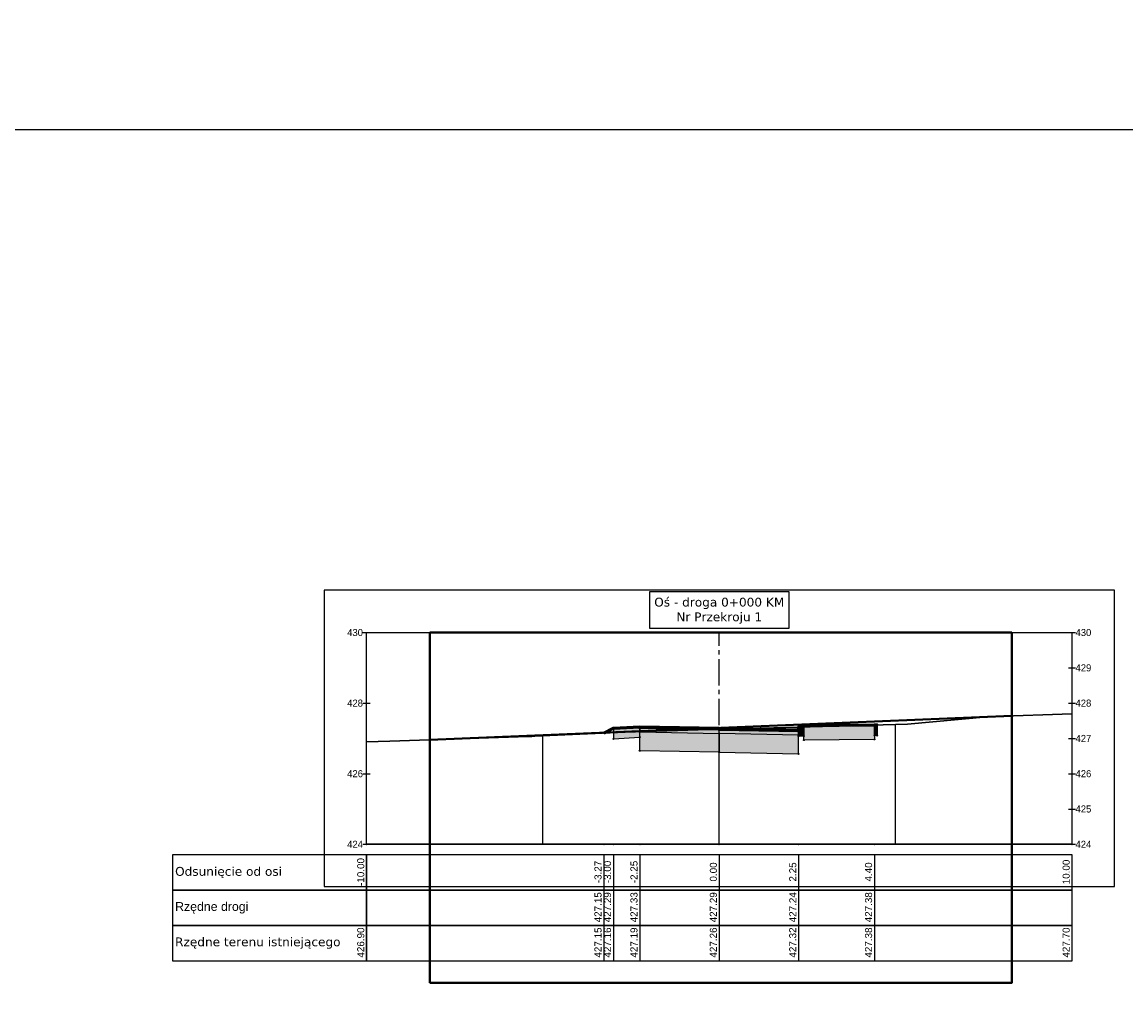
# Model space of a CAD drawing. Header units: metres. Extents: x 7331444 to 14836576, y 5479641 to 11132379.
# Tile 38 of 53: x 7418630 to 7418662, y 5566302 to 5566329. Entities that reach past the tile are written whole.
import ezdxf

# ---------------------------------------------------------------- set-up
doc = ezdxf.new("R2010")
doc.units = ezdxf.units.M
doc.linetypes.add('CENTER2', pattern=[1.125, 0.75, -0.125, 0.125, -0.125])
for name, color, linetype in [('C-DROGI-PRZEKROJE', 7, 'Continuous'), ('C-DROGI-PRZEKROJE-WIDOKI', 7, 'Continuous'), ('C-DROGI-PRZEKROJE-WIDOKI-ETYKIETY', 7, 'Continuous')]:
    doc.layers.add(name, color=color, linetype=linetype)

# ---------------------------------------------------------------- blocks, each defined once
blk = doc.blocks.new('*U808')
at = {"layer": 'C-DROGI-PRZEKROJE-WIDOKI', "color": 3, "linetype": 'Continuous', "lineweight": -3}
for p, q in [((11.2, 7.2), (-11.2, 7.2)), ((-11.2, 7.2), (-11.2, -1.2)), ((11.2, -1.2), (11.2, 7.2)), ((-11.2, -1.2), (11.2, -1.2))]:
    blk.add_line(p, q, dxfattribs=at)
at = {"layer": 'C-DROGI-PRZEKROJE-WIDOKI', "color": 7, "linetype": 'Continuous', "lineweight": -3}
for p, q in [((-10.1, 6), (-9.9, 6)), ((-10, 0), (-10, 6)), ((-10, 6), (10, 6)), ((9.9, 6), (10.1, 6)), ((10, 0), (10, 6)), ((9.9, 5), (10.1, 5)), ((-10.1, 4), (-9.9, 4)), ((9.9, 4), (10.1, 4)), ((9.9, 3), (10.1, 3)), ((-10.1, 2), (-9.9, 2)), ((9.9, 2), (10.1, 2)), ((9.9, 1), (10.1, 1)), ((-10.1, 0), (-9.9, 0)), ((9.9, 0), (10.1, 0))]:
    blk.add_line(p, q, dxfattribs=at)
at = {"layer": 'C-DROGI-PRZEKROJE-WIDOKI', "color": 7, "linetype": 'CENTER2', "lineweight": -3}
blk.add_line((0, 0), (0, 6), dxfattribs=at)
at = {"layer": 'C-DROGI-PRZEKROJE-WIDOKI', "color": 9, "linetype": 'Continuous', "lineweight": -3}
for p, q in [((10, 0), (10, 3.699)), ((0, 0), (0, 3.287)), ((0, 0), (0, 3.287)), ((5, 0), (5, 3.398)), ((-10, 0), (-10, 2.904)), ((-5, 0), (-5, 3.075))]:
    blk.add_line(p, q, dxfattribs=at)
at = {"layer": 'C-DROGI-PRZEKROJE-WIDOKI', "color": 7, "linetype": 'Continuous', "lineweight": 30}
blk.add_line((-10, 0), (10, 0), dxfattribs=at)
at = {"layer": 'C-DROGI-PRZEKROJE-WIDOKI', "color": 7, "linetype": 'Continuous', "lineweight": -3}
for points in [[(-1.98, 6.125), (1.98, 6.125), (1.98, 7.155), (-1.98, 7.155)], [(-10, -1.3), (-10, -0.3), (-15.5, -0.3), (-15.5, -1.3)], [(-10, -1.3), (10, -1.3), (10, -0.3), (-10, -0.3)], [(-10, -2.3), (-10, -1.3), (-15.5, -1.3), (-15.5, -2.3)], [(-10, -2.3), (10, -2.3), (10, -1.3), (-10, -1.3)], [(-10, -3.3), (-10, -2.3), (-15.5, -2.3), (-15.5, -3.3)], [(-10, -3.3), (10, -3.3), (10, -2.3), (-10, -2.3)]]:
    blk.add_3dface(points, dxfattribs=at)
for s, insert, char_height, attachment_point in [('{\\fVerdana|b0|i0|c0|p34;Oś - droga 0+000\\fVerdana|b0|i0|c238|p34; KM\\fVerdana|b0|i0|c0|p34;\\PNr Przekroju 1}', (0, 6.25), 0.25, 8), ('430', (-10.1, 6), 0.2, 6), ('430', (10.1, 6), 0.2, 4), ('429', (10.1, 5), 0.2, 4), ('428', (-10.1, 4), 0.2, 6), ('428', (10.1, 4), 0.2, 4), ('427', (10.1, 3), 0.2, 4), ('426', (-10.1, 2), 0.2, 6), ('426', (10.1, 2), 0.2, 4), ('425', (10.1, 1), 0.2, 4), ('424', (-10.1, 0), 0.2, 6), ('424', (10.1, 0), 0.2, 4), ('{\\fVerdana|b0|i0|c238|p34;Odsunięcie od osi}', (-15.425, -0.8), 0.25, 4), ('{\\fArial|b0|i0|c238|p34;Rzędne drogi}', (-15.425, -1.8), 0.25, 4), ('{\\fVerdana|b0|i0|c238|p34;Rzędne terenu istniejącego}', (-15.425, -2.8), 0.25, 4)]:
    blk.add_mtext(s, dxfattribs=dict(at, insert=insert, char_height=char_height, attachment_point=attachment_point))
blk = doc.blocks.new('*U807')
at = {"layer": 'C-DROGI-PRZEKROJE', "linetype": 'Continuous', "lineweight": -3}
for points in [[(7418865.447, 5565930.21), (7418864.697, 5565930.165), (7418864.697, 5565929.865), (7418865.447, 5565929.91)], [(7418867.697, 5565930.165), (7418865.447, 5565930.21), (7418865.447, 5565930.185), (7418867.697, 5565930.14)], [(7418865.447, 5565930.185), (7418867.697, 5565930.14), (7418867.697, 5565930.115), (7418865.447, 5565930.16)], [(7418867.697, 5565930.115), (7418865.447, 5565930.16), (7418865.447, 5565930.06), (7418867.697, 5565930.015)], [(7418865.447, 5565930.06), (7418867.697, 5565930.015), (7418867.697, 5565929.485), (7418865.447, 5565929.53)], [(7418867.697, 5565930.165), (7418869.947, 5565930.12), (7418869.947, 5565930.095), (7418867.697, 5565930.14)], [(7418869.947, 5565930.095), (7418867.697, 5565930.14), (7418867.697, 5565930.115), (7418869.947, 5565930.07)], [(7418867.697, 5565930.115), (7418869.947, 5565930.07), (7418869.947, 5565929.97), (7418867.697, 5565930.015)], [(7418870.097, 5565929.94), (7418869.947, 5565929.94), (7418869.947, 5565930.12), (7418869.977, 5565930.24), (7418870.097, 5565930.24)], [(7418870.097, 5565930.24), (7418872.097, 5565930.26), (7418872.097, 5565929.85), (7418870.097, 5565929.83)], [(7418872.097, 5565930.26), (7418872.177, 5565930.26), (7418872.177, 5565929.96), (7418872.097, 5565929.96)], [(7418869.947, 5565929.97), (7418867.697, 5565930.015), (7418867.697, 5565929.485), (7418869.947, 5565929.44)]]:
    blk.add_hatch(color=252, dxfattribs=at).paths.add_polyline_path(points)
at = {"layer": 'C-DROGI-PRZEKROJE', "color": 9, "linetype": 'Continuous', "lineweight": -3}
for p, q in [((7418864.697, 5565930.165), (7418864.427, 5565930.03)), ((7418864.697, 5565930.165), (7418864.427, 5565930.03)), ((7418864.697, 5565930.165), (7418864.427, 5565930.03)), ((7418864.697, 5565930.165), (7418864.427, 5565930.03)), ((7418864.697, 5565930.165), (7418864.427, 5565930.03)), ((7418864.697, 5565930.165), (7418864.427, 5565930.03)), ((7418865.447, 5565930.21), (7418864.697, 5565930.165)), ((7418864.697, 5565930.165), (7418864.697, 5565929.865)), ((7418867.697, 5565930.165), (7418865.447, 5565930.21)), ((7418867.697, 5565930.165), (7418865.447, 5565930.21)), ((7418865.447, 5565930.21), (7418865.447, 5565930.185)), ((7418865.447, 5565929.91), (7418865.447, 5565930.21)), ((7418865.447, 5565930.185), (7418867.697, 5565930.14)), ((7418865.447, 5565930.185), (7418865.447, 5565930.16)), ((7418867.697, 5565930.115), (7418865.447, 5565930.16)), ((7418865.447, 5565930.16), (7418865.447, 5565930.06)), ((7418865.447, 5565930.06), (7418867.697, 5565930.015)), ((7418865.447, 5565929.53), (7418865.447, 5565930.06)), ((7418867.697, 5565930.14), (7418867.697, 5565930.165)), ((7418867.697, 5565930.165), (7418869.947, 5565930.12)), ((7418867.697, 5565930.165), (7418869.947, 5565930.12)), ((7418867.697, 5565930.14), (7418867.697, 5565930.165)), ((7418867.697, 5565930.14), (7418867.697, 5565930.115)), ((7418869.947, 5565930.095), (7418867.697, 5565930.14)), ((7418867.697, 5565930.14), (7418867.697, 5565930.115)), ((7418867.697, 5565930.015), (7418867.697, 5565930.115)), ((7418867.697, 5565930.115), (7418869.947, 5565930.07)), ((7418867.697, 5565930.015), (7418867.697, 5565930.115)), ((7418869.947, 5565930.12), (7418869.977, 5565930.24)), ((7418869.947, 5565930.12), (7418869.947, 5565930.095)), ((7418869.947, 5565929.94), (7418869.947, 5565930.12)), ((7418869.947, 5565930.095), (7418869.947, 5565930.07)), ((7418869.947, 5565930.07), (7418869.947, 5565929.97)), ((7418869.977, 5565930.24), (7418870.097, 5565930.24)), ((7418870.097, 5565930.24), (7418872.097, 5565930.26)), ((7418870.097, 5565930.24), (7418870.097, 5565929.94)), ((7418870.097, 5565929.83), (7418870.097, 5565930.24)), ((7418872.097, 5565930.26), (7418872.097, 5565929.85)), ((7418872.097, 5565929.96), (7418872.097, 5565930.26)), ((7418872.097, 5565930.26), (7418872.177, 5565930.26)), ((7418872.177, 5565930.26), (7418872.18, 5565930.262)), ((7418872.177, 5565930.26), (7418872.18, 5565930.262)), ((7418872.177, 5565930.26), (7418872.18, 5565930.262)), ((7418872.177, 5565930.26), (7418872.18, 5565930.262)), ((7418872.177, 5565930.26), (7418872.18, 5565930.262)), ((7418872.177, 5565930.26), (7418872.18, 5565930.262)), ((7418872.177, 5565930.26), (7418872.177, 5565929.96)), ((7418864.697, 5565929.865), (7418865.447, 5565929.91)), ((7418867.697, 5565930.015), (7418867.697, 5565929.485)), ((7418869.947, 5565929.97), (7418867.697, 5565930.015)), ((7418867.697, 5565930.015), (7418867.697, 5565929.485)), ((7418869.947, 5565929.44), (7418869.947, 5565929.97)), ((7418870.097, 5565929.94), (7418869.947, 5565929.94)), ((7418872.097, 5565929.85), (7418870.097, 5565929.83)), ((7418872.177, 5565929.96), (7418872.097, 5565929.96)), ((7418867.697, 5565929.485), (7418865.447, 5565929.53)), ((7418867.697, 5565929.485), (7418865.447, 5565929.53)), ((7418867.697, 5565929.485), (7418869.947, 5565929.44)), ((7418867.697, 5565929.485), (7418869.947, 5565929.44))]:
    blk.add_line(p, q, dxfattribs=at)
at = {"layer": 'C-DROGI-PRZEKROJE', "color": 53, "linetype": 'Continuous', "lineweight": -3}
for p, q in [((7418865.447, 5565930.21), (7418864.697, 5565930.165)), ((7418864.697, 5565930.165), (7418864.697, 5565929.865)), ((7418867.697, 5565930.165), (7418865.447, 5565930.21)), ((7418865.447, 5565930.21), (7418865.447, 5565930.185)), ((7418865.447, 5565929.91), (7418865.447, 5565930.21)), ((7418865.447, 5565930.185), (7418867.697, 5565930.14)), ((7418865.447, 5565930.185), (7418867.697, 5565930.14)), ((7418865.447, 5565930.16), (7418865.447, 5565930.185)), ((7418867.697, 5565930.115), (7418865.447, 5565930.16)), ((7418867.697, 5565930.115), (7418865.447, 5565930.16)), ((7418865.447, 5565930.16), (7418865.447, 5565930.06)), ((7418865.447, 5565930.06), (7418867.697, 5565930.015)), ((7418865.447, 5565930.06), (7418867.697, 5565930.015)), ((7418865.447, 5565929.53), (7418865.447, 5565930.06)), ((7418867.697, 5565930.14), (7418867.697, 5565930.165)), ((7418867.697, 5565930.165), (7418869.947, 5565930.12)), ((7418867.697, 5565930.14), (7418867.697, 5565930.165)), ((7418867.697, 5565930.14), (7418867.697, 5565930.115)), ((7418869.947, 5565930.095), (7418867.697, 5565930.14)), ((7418869.947, 5565930.095), (7418867.697, 5565930.14)), ((7418867.697, 5565930.14), (7418867.697, 5565930.115)), ((7418867.697, 5565930.015), (7418867.697, 5565930.115)), ((7418867.697, 5565930.115), (7418869.947, 5565930.07)), ((7418867.697, 5565930.115), (7418869.947, 5565930.07)), ((7418867.697, 5565930.015), (7418867.697, 5565930.115)), ((7418869.947, 5565930.12), (7418869.977, 5565930.24)), ((7418869.947, 5565930.12), (7418869.947, 5565930.095)), ((7418869.947, 5565929.94), (7418869.947, 5565930.12)), ((7418869.947, 5565930.07), (7418869.947, 5565930.095)), ((7418869.947, 5565930.07), (7418869.947, 5565929.97)), ((7418869.977, 5565930.24), (7418870.097, 5565930.24)), ((7418870.097, 5565930.24), (7418872.097, 5565930.26)), ((7418870.097, 5565930.24), (7418870.097, 5565929.94)), ((7418870.097, 5565929.83), (7418870.097, 5565930.24)), ((7418872.097, 5565930.26), (7418872.097, 5565929.85)), ((7418872.097, 5565930.26), (7418872.177, 5565930.26)), ((7418872.097, 5565929.96), (7418872.097, 5565930.26)), ((7418872.177, 5565930.26), (7418872.177, 5565929.96)), ((7418864.697, 5565929.865), (7418865.447, 5565929.91)), ((7418867.697, 5565930.015), (7418867.697, 5565929.485)), ((7418869.947, 5565929.97), (7418867.697, 5565930.015)), ((7418869.947, 5565929.97), (7418867.697, 5565930.015)), ((7418867.697, 5565930.015), (7418867.697, 5565929.485)), ((7418869.947, 5565929.44), (7418869.947, 5565929.97)), ((7418870.097, 5565929.94), (7418869.947, 5565929.94)), ((7418872.097, 5565929.85), (7418870.097, 5565929.83)), ((7418872.177, 5565929.96), (7418872.097, 5565929.96)), ((7418867.697, 5565929.485), (7418865.447, 5565929.53)), ((7418867.697, 5565929.485), (7418869.947, 5565929.44))]:
    blk.add_line(p, q, dxfattribs=at)
at = {"layer": 'C-DROGI-PRZEKROJE', "color": 9, "linetype": 'Continuous', "lineweight": -3}
for centre in [(7418864.697, 5565930.165), (7418864.697, 5565930.165), (7418864.697, 5565930.165), (7418865.447, 5565930.21), (7418865.447, 5565930.21), (7418865.447, 5565930.185), (7418865.447, 5565930.16), (7418865.447, 5565930.06), (7418867.697, 5565930.165), (7418867.697, 5565930.165), (7418867.697, 5565930.14), (7418867.697, 5565930.14), (7418867.697, 5565930.115), (7418867.697, 5565930.115), (7418869.947, 5565930.12), (7418869.947, 5565930.12), (7418869.947, 5565930.095), (7418869.947, 5565930.07), (7418869.977, 5565930.24), (7418870.097, 5565930.24), (7418870.097, 5565930.24), (7418872.097, 5565930.26), (7418872.097, 5565930.26), (7418872.177, 5565930.26), (7418872.177, 5565930.26), (7418872.177, 5565930.26), (7418872.18, 5565930.262), (7418872.18, 5565930.262), (7418864.427, 5565930.03), (7418864.427, 5565930.03), (7418864.697, 5565929.865), (7418865.447, 5565929.91), (7418867.697, 5565930.015), (7418867.697, 5565930.015), (7418869.947, 5565929.97), (7418869.947, 5565929.94), (7418870.097, 5565929.94), (7418870.097, 5565929.83), (7418872.097, 5565929.96), (7418872.097, 5565929.85), (7418872.177, 5565929.96), (7418865.447, 5565929.53), (7418867.697, 5565929.485), (7418867.697, 5565929.485), (7418869.947, 5565929.44)]:
    blk.add_circle(centre, 0.015, dxfattribs=at)
blk = doc.blocks.new('*U806')
at = {"layer": 'C-DROGI-PRZEKROJE', "color": 1, "linetype": 'Continuous', "lineweight": 60}
blk.add_lwpolyline([(7418864.427, 5565930.03), (7418864.697, 5565930.165), (7418865.447, 5565930.21), (7418867.697, 5565930.165), (7418869.947, 5565930.12), (7418869.977, 5565930.24), (7418870.097, 5565930.24), (7418872.097, 5565930.26), (7418872.177, 5565930.26), (7418872.18, 5565930.262)], dxfattribs=at)
blk = doc.blocks.new('*U772')
at = {"layer": 'C-DROGI-PRZEKROJE', "color": 74, "linetype": 'Continuous', "lineweight": 30}
blk.add_lwpolyline([(7418857.697, 5565929.782), (7418858.361, 5565929.799), (7418862.281, 5565929.933), (7418862.363, 5565929.936), (7418862.388, 5565929.936), (7418862.467, 5565929.942), (7418865.031, 5565930.058), (7418867.697, 5565930.136), (7418869.243, 5565930.181), (7418873.033, 5565930.285), (7418875.294, 5565930.489), (7418875.492, 5565930.496), (7418877.697, 5565930.577)], dxfattribs=at)
blk = doc.blocks.new('*U760')
at = {"layer": 'C-DROGI-PRZEKROJE-WIDOKI-ETYKIETY', "color": 7, "linetype": 'Continuous', "lineweight": -3}
blk.add_line((7418867.697, 5565926.578), (7418867.697, 5565923.578), dxfattribs=at)
at = {"layer": 'C-DROGI-PRZEKROJE-WIDOKI-ETYKIETY', "color": 75, "linetype": 'Continuous', "lineweight": -3}
blk.add_circle((7418867.697, 5565926.878), 0.015, dxfattribs=at)
at = {"layer": 'C-DROGI-PRZEKROJE-WIDOKI-ETYKIETY', "color": 7, "linetype": 'Continuous', "lineweight": -3, "char_height": 0.2, "attachment_point": 5, "rotation": 90}
for s, insert in [('{\\fArial|b0|i0|c238|p34;0.00}', (7418867.532, 5565926.093)), ('{\\fArial|b0|i0|c238|p34;427.26}', (7418867.532, 5565924.093))]:
    blk.add_mtext(s, dxfattribs=dict(at, insert=insert))
at = {"layer": 'C-DROGI-PRZEKROJE-WIDOKI-ETYKIETY', "color": 1, "linetype": 'Continuous', "lineweight": -3, "insert": (7418867.532, 5565925.093), "char_height": 0.2, "attachment_point": 5, "rotation": 90}
blk.add_mtext('{\\fArial|b0|i0|c238|p34;427.29}', dxfattribs=at)
blk = doc.blocks.new('*U759')
at = {"layer": 'C-DROGI-PRZEKROJE-WIDOKI-ETYKIETY', "color": 7, "linetype": 'Continuous', "lineweight": -3}
blk.add_line((7418865.447, 5565926.578), (7418865.447, 5565923.578), dxfattribs=at)
at = {"layer": 'C-DROGI-PRZEKROJE-WIDOKI-ETYKIETY', "color": 75, "linetype": 'Continuous', "lineweight": -3}
blk.add_circle((7418865.447, 5565926.878), 0.015, dxfattribs=at)
at = {"layer": 'C-DROGI-PRZEKROJE-WIDOKI-ETYKIETY', "color": 7, "linetype": 'Continuous', "lineweight": -3, "char_height": 0.2, "attachment_point": 5, "rotation": 90}
for s, insert in [('{\\fArial|b0|i0|c238|p34;-2.25}', (7418865.282, 5565926.093)), ('{\\fArial|b0|i0|c238|p34;427.19}', (7418865.282, 5565924.093))]:
    blk.add_mtext(s, dxfattribs=dict(at, insert=insert))
at = {"layer": 'C-DROGI-PRZEKROJE-WIDOKI-ETYKIETY', "color": 1, "linetype": 'Continuous', "lineweight": -3, "insert": (7418865.282, 5565925.093), "char_height": 0.2, "attachment_point": 5, "rotation": 90}
blk.add_mtext('{\\fArial|b0|i0|c238|p34;427.33}', dxfattribs=at)
blk = doc.blocks.new('*U758')
at = {"layer": 'C-DROGI-PRZEKROJE-WIDOKI-ETYKIETY', "color": 7, "linetype": 'Continuous', "lineweight": -3}
blk.add_line((7418864.697, 5565926.578), (7418864.697, 5565923.578), dxfattribs=at)
at = {"layer": 'C-DROGI-PRZEKROJE-WIDOKI-ETYKIETY', "color": 75, "linetype": 'Continuous', "lineweight": -3}
blk.add_circle((7418864.697, 5565926.878), 0.015, dxfattribs=at)
at = {"layer": 'C-DROGI-PRZEKROJE-WIDOKI-ETYKIETY', "color": 7, "linetype": 'Continuous', "lineweight": -3, "char_height": 0.2, "attachment_point": 5, "rotation": 90}
for s, insert in [('{\\fArial|b0|i0|c238|p34;-3.00}', (7418864.532, 5565926.093)), ('{\\fArial|b0|i0|c238|p34;427.16}', (7418864.532, 5565924.093))]:
    blk.add_mtext(s, dxfattribs=dict(at, insert=insert))
at = {"layer": 'C-DROGI-PRZEKROJE-WIDOKI-ETYKIETY', "color": 1, "linetype": 'Continuous', "lineweight": -3, "insert": (7418864.532, 5565925.093), "char_height": 0.2, "attachment_point": 5, "rotation": 90}
blk.add_mtext('{\\fArial|b0|i0|c238|p34;427.29}', dxfattribs=at)
blk = doc.blocks.new('*U757')
at = {"layer": 'C-DROGI-PRZEKROJE-WIDOKI-ETYKIETY', "color": 7, "linetype": 'Continuous', "lineweight": -3}
blk.add_line((7418864.427, 5565926.578), (7418864.427, 5565923.578), dxfattribs=at)
at = {"layer": 'C-DROGI-PRZEKROJE-WIDOKI-ETYKIETY', "color": 75, "linetype": 'Continuous', "lineweight": -3}
blk.add_circle((7418864.427, 5565926.878), 0.015, dxfattribs=at)
at = {"layer": 'C-DROGI-PRZEKROJE-WIDOKI-ETYKIETY', "color": 7, "linetype": 'Continuous', "lineweight": -3, "char_height": 0.2, "attachment_point": 5, "rotation": 90}
for s, insert in [('{\\fArial|b0|i0|c238|p34;-3.27}', (7418864.262, 5565926.093)), ('{\\fArial|b0|i0|c238|p34;427.15}', (7418864.262, 5565924.093))]:
    blk.add_mtext(s, dxfattribs=dict(at, insert=insert))
at = {"layer": 'C-DROGI-PRZEKROJE-WIDOKI-ETYKIETY', "color": 1, "linetype": 'Continuous', "lineweight": -3, "insert": (7418864.262, 5565925.093), "char_height": 0.2, "attachment_point": 5, "rotation": 90}
blk.add_mtext('{\\fArial|b0|i0|c238|p34;427.15}', dxfattribs=at)
blk = doc.blocks.new('*U756')
at = {"layer": 'C-DROGI-PRZEKROJE-WIDOKI-ETYKIETY', "color": 7, "linetype": 'Continuous', "lineweight": -3}
blk.add_line((7418869.947, 5565926.578), (7418869.947, 5565923.578), dxfattribs=at)
at = {"layer": 'C-DROGI-PRZEKROJE-WIDOKI-ETYKIETY', "color": 75, "linetype": 'Continuous', "lineweight": -3}
blk.add_circle((7418869.947, 5565926.878), 0.015, dxfattribs=at)
at = {"layer": 'C-DROGI-PRZEKROJE-WIDOKI-ETYKIETY', "color": 7, "linetype": 'Continuous', "lineweight": -3, "char_height": 0.2, "attachment_point": 5, "rotation": 90}
for s, insert in [('{\\fArial|b0|i0|c238|p34;2.25}', (7418869.782, 5565926.093)), ('{\\fArial|b0|i0|c238|p34;427.32}', (7418869.782, 5565924.093))]:
    blk.add_mtext(s, dxfattribs=dict(at, insert=insert))
at = {"layer": 'C-DROGI-PRZEKROJE-WIDOKI-ETYKIETY', "color": 1, "linetype": 'Continuous', "lineweight": -3, "insert": (7418869.782, 5565925.093), "char_height": 0.2, "attachment_point": 5, "rotation": 90}
blk.add_mtext('{\\fArial|b0|i0|c238|p34;427.24}', dxfattribs=at)
blk = doc.blocks.new('*U755')
at = {"layer": 'C-DROGI-PRZEKROJE-WIDOKI-ETYKIETY', "color": 7, "linetype": 'Continuous', "lineweight": -3}
blk.add_line((7418872.097, 5565926.578), (7418872.097, 5565923.578), dxfattribs=at)
at = {"layer": 'C-DROGI-PRZEKROJE-WIDOKI-ETYKIETY', "color": 75, "linetype": 'Continuous', "lineweight": -3}
blk.add_circle((7418872.097, 5565926.878), 0.015, dxfattribs=at)
at = {"layer": 'C-DROGI-PRZEKROJE-WIDOKI-ETYKIETY', "color": 7, "linetype": 'Continuous', "lineweight": -3, "char_height": 0.2, "attachment_point": 5, "rotation": 90}
for s, insert in [('{\\fArial|b0|i0|c238|p34;4.40}', (7418871.932, 5565926.093)), ('{\\fArial|b0|i0|c238|p34;427.38}', (7418871.932, 5565924.093))]:
    blk.add_mtext(s, dxfattribs=dict(at, insert=insert))
at = {"layer": 'C-DROGI-PRZEKROJE-WIDOKI-ETYKIETY', "color": 1, "linetype": 'Continuous', "lineweight": -3, "insert": (7418871.932, 5565925.093), "char_height": 0.2, "attachment_point": 5, "rotation": 90}
blk.add_mtext('{\\fArial|b0|i0|c238|p34;427.38}', dxfattribs=at)
blk = doc.blocks.new('*U746')
at = {"layer": 'C-DROGI-PRZEKROJE-WIDOKI-ETYKIETY', "color": 7, "linetype": 'Continuous', "lineweight": -3}
blk.add_line((7418877.697, 5565926.578), (7418877.697, 5565923.578), dxfattribs=at)
at = {"layer": 'C-DROGI-PRZEKROJE-WIDOKI-ETYKIETY', "color": 75, "linetype": 'Continuous', "lineweight": -3}
blk.add_circle((7418877.697, 5565926.878), 0.015, dxfattribs=at)
at = {"layer": 'C-DROGI-PRZEKROJE-WIDOKI-ETYKIETY', "color": 7, "linetype": 'Continuous', "lineweight": -3, "char_height": 0.2, "attachment_point": 5, "rotation": 90}
for s, insert in [('{\\fArial|b0|i0|c238|p34;10.00}', (7418877.532, 5565926.093)), ('{\\fArial|b0|i0|c238|p34;427.70}', (7418877.532, 5565924.093))]:
    blk.add_mtext(s, dxfattribs=dict(at, insert=insert))
at = {"layer": 'C-DROGI-PRZEKROJE-WIDOKI-ETYKIETY', "color": 1, "linetype": 'Continuous', "lineweight": -3, "insert": (7418877.532, 5565925.093), "char_height": 0.2, "attachment_point": 5, "rotation": 90}
blk.add_mtext('{\\fArial|b0|i0|c238|p34;}', dxfattribs=at)
blk = doc.blocks.new('*U745')
at = {"layer": 'C-DROGI-PRZEKROJE-WIDOKI-ETYKIETY', "color": 7, "linetype": 'Continuous', "lineweight": -3}
blk.add_line((7418857.701, 5565926.578), (7418857.701, 5565923.578), dxfattribs=at)
at = {"layer": 'C-DROGI-PRZEKROJE-WIDOKI-ETYKIETY', "color": 75, "linetype": 'Continuous', "lineweight": -3}
blk.add_circle((7418857.701, 5565926.878), 0.015, dxfattribs=at)
at = {"layer": 'C-DROGI-PRZEKROJE-WIDOKI-ETYKIETY', "color": 7, "linetype": 'Continuous', "lineweight": -3, "char_height": 0.2, "attachment_point": 5, "rotation": 90}
for s, insert in [('{\\fArial|b0|i0|c238|p34;-10.00}', (7418857.536, 5565926.093)), ('{\\fArial|b0|i0|c238|p34;426.90}', (7418857.536, 5565924.093))]:
    blk.add_mtext(s, dxfattribs=dict(at, insert=insert))
at = {"layer": 'C-DROGI-PRZEKROJE-WIDOKI-ETYKIETY', "color": 1, "linetype": 'Continuous', "lineweight": -3, "insert": (7418857.536, 5565925.093), "char_height": 0.2, "attachment_point": 5, "rotation": 90}
blk.add_mtext('{\\fArial|b0|i0|c238|p34;}', dxfattribs=at)

msp = doc.modelspace()

# ---------------------------------------------------------------- linework, layer by layer
msp.add_lwpolyline([(7418614.124, 5566326.391), (7418869.514, 5566326.391), (7418869.514, 5566279.203), (7418614.124, 5566279.203)], close=True)
at = {"lineweight": 40, "flags": 128}
msp.add_lwpolyline([(7418641.873, 5566302.213), (7418641.873, 5566312.139), (7418650.073, 5566312.139), (7418658.363, 5566312.139), (7418658.363, 5566302.213)], close=True, dxfattribs=at)
at = {"color": 5, "lineweight": 40, "flags": 128}
msp.add_lwpolyline([(7418641.873, 5566309.1), (7418658.363, 5566309.776)], dxfattribs=at)
at = {"color": 6, "lineweight": 50}
msp.add_circle((7417939.891, 5566137.208), 86496.154, dxfattribs=at)

# ---------------------------------------------------------------- block references
at = {"layer": 'C-DROGI-PRZEKROJE', "color": 7, "linetype": 'Continuous', "lineweight": -3}
for name in ['*U772', '*U807', '*U806']:
    msp.add_blockref(name, (-217.625, 379.262), dxfattribs=at)
at = {"layer": 'C-DROGI-PRZEKROJE-WIDOKI', "color": 7, "linetype": 'Continuous', "lineweight": -3}
msp.add_blockref('*U808', (7418650.073, 5566306.139), dxfattribs=at)
at = {"layer": 'C-DROGI-PRZEKROJE-WIDOKI-ETYKIETY', "color": 7, "linetype": 'Continuous', "lineweight": -3}
for name in ['*U745', '*U757', '*U758', '*U759', '*U760', '*U756', '*U755', '*U746']:
    msp.add_blockref(name, (-217.625, 379.262), dxfattribs=at)

doc.saveas('drawing.dxf')
